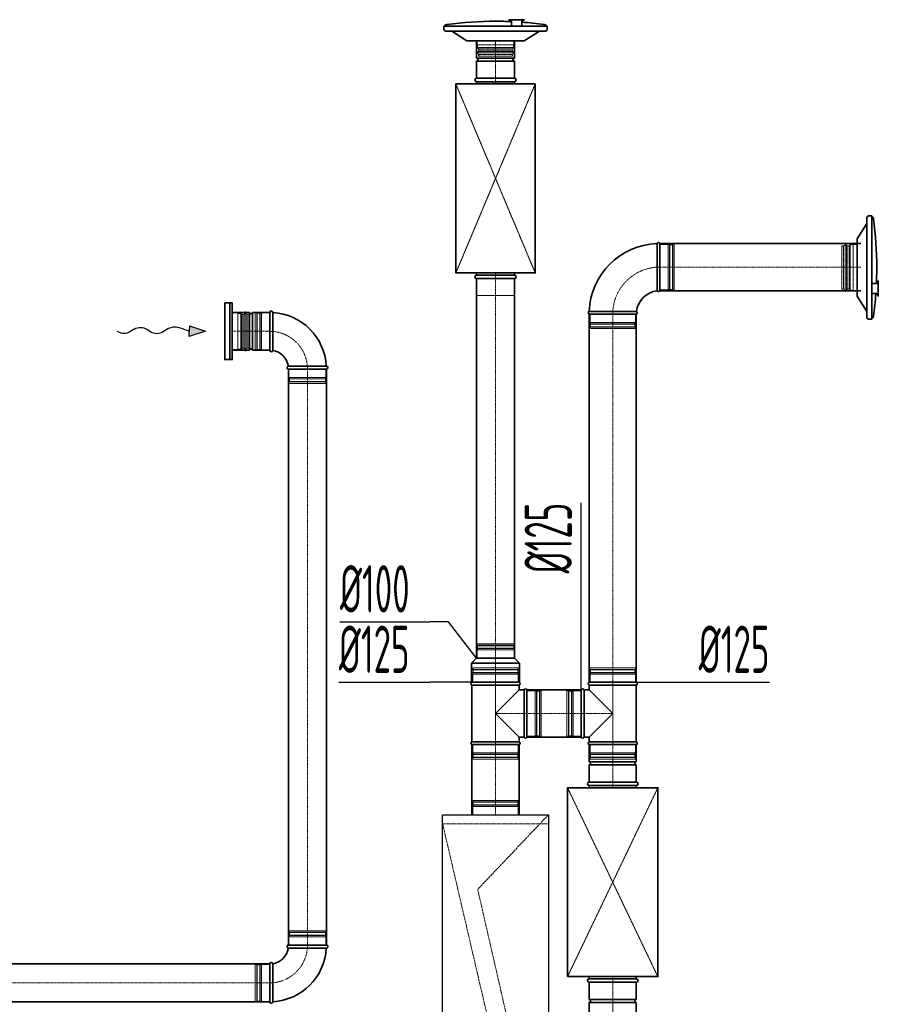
# Model space of a CAD drawing. Header units: millimetres. Extents: x 15940 to 92175, y -24684 to 227664.
# Tile 80 of 132: x 53088 to 55360, y 101693 to 104299. Entities that reach past the tile are written whole.
import ezdxf

# ---------------------------------------------------------------- set-up
doc = ezdxf.new("R2010")
doc.units = ezdxf.units.MM
doc.header["$LTSCALE"] = 0.05
for name, pattern in [('ACAD_ISO02W100', [15, 12, -3]), ('ACAD_ISO10W100', [18, 12, -3, 0, -3]), ('phl_thick', [0])]:
    doc.linetypes.add(name, pattern=pattern)
doc.layers.get('0').update_dxf_attribs({"lineweight": 5})
for name, color, linetype, lineweight in [('VZT_01 SUP (PŘÍVOD) - OBRYS', 5, 'Continuous', 35), ('VZT_02 SUP (PŘÍVOD) - OSA', 5, 'ACAD_ISO10W100', 5), ('VZT_05 ETA (ODVOD) - OBRYS', 6, 'Continuous', 35), ('VZT_06 ETA (ODVOD) - OSA', 6, 'ACAD_ISO10W100', 5), ('VZT_21 ZAŘÍZENÍ - OBRYS', 1, 'Continuous', 30), ('VZT_22 ZAŘÍZENÍ - DETAIL', 8, 'Continuous', 5), ('VZT_30 DISTRIBUČNÍ PRVKY - OBRYS', 1, 'Continuous', 35), ('VZT_35 TLUMIČE HLUKU - OBRYS', 1, 'Continuous', 35), ('VZT_36 TLUMIČE HLUKU - OSA', 1, 'ACAD_ISO10W100', 5), ('VZT_37 TLUMIČE HLUKU - DETAIL', 8, 'ACAD_ISO02W100', 5), ('VZT_50 POPIS - OBECNE', 7, 'Continuous', 13), ('VZT_60_KOTY - DIMENZE', 7, 'Continuous', 5)]:
    doc.layers.add(name, color=color, linetype=linetype, lineweight=lineweight)
for name, color, linetype, lineweight, plot in [('VZT_03 SUP (PŘÍVOD) - NETISK', 8, 'ACAD_ISO02W100', 5, False), ('VZT_07 ETA (ODVOD) - NETISK', 8, 'ACAD_ISO02W100', 5, False), ('VZT_34 DISTRIBUČNÍ PRVKY - NETISK', 8, 'ACAD_ISO02W100', 5, False), ('VZT_39 TLUMIČE HLUKU - NETISK', 8, 'ACAD_ISO02W100', 5, False)]:
    doc.layers.add(name, color=color, linetype=linetype, lineweight=lineweight, plot=plot)
doc.styles.add('EVORA_125', font='isocp.shx', dxfattribs={"width": 0.6, "height": 125})

msp = doc.modelspace()

# ---------------------------------------------------------------- linework, layer by layer
at = {"color": 8, "lineweight": 5}
for points in [[(53650.3, 103522.6), (53665.3, 103522.6), (53665.3, 103425.6), (53650.3, 103425.6)], [(53650.3, 103522.6), (53650.3, 103425.6)], [(53673.2, 103521.6), (53673.2, 103474.1)], [(53675.9, 103519.7), (53675.9, 103474.1)], [(53679.5, 103518), (53679.5, 103474.1)], [(53691.2, 103518.8), (53691.2, 103474.1)], [(53691.4, 103517.9), (53695.3, 103519.3), (53695.3, 103474.1)], [(53673.2, 103426.6), (53673.2, 103474.1)], [(53675.9, 103428.6), (53675.9, 103474.1)], [(53679.5, 103430.2), (53679.5, 103474.1)], [(53691.2, 103429.4), (53691.2, 103474.1)], [(53691.4, 103430.4), (53695.3, 103429), (53695.3, 103474.1)]]:
    msp.add_lwpolyline(points, dxfattribs=at)
for points in [[(53665.3, 103521.6), (53673.2, 103521.6, -0.291473), (53675.6, 103520.1, -0.291473)], [(53685.2, 103526.2), (53683.8, 103520.3, 0.058981), (53683.7, 103519.7), (53683.7, 103474.1)], [(53685.2, 103526.2), (53686.6, 103520.5, -0.060863), (53686.7, 103519.9), (53686.7, 103474.1)], [(53685.2, 103422), (53683.8, 103427.9, -0.058981), (53683.7, 103428.6), (53683.7, 103474.1)], [(53685.2, 103422), (53686.6, 103427.7, 0.060863), (53686.7, 103428.4), (53686.7, 103474.1)], [(53665.3, 103426.6), (53673.2, 103426.6, 0.291473), (53675.6, 103428.2, 0.291473)]]:
    msp.add_lwpolyline(points, format="xyb", dxfattribs=at)
for centre, radius, start, end in [((53679.1, 103521.9), 3.88, 207.4993, 276.6735), ((53685.9, 103509.8), 10.5, 59.7176, 127.8378), ((53679.1, 103426.4), 3.88, 83.3265, 152.5007), ((53685.9, 103438.5), 10.5, 232.1622, 300.2824)]:
    msp.add_arc(centre, radius, start, end, dxfattribs=at)
at = {"layer": 'VZT_01 SUP (PŘÍVOD) - OBRYS'}
for p, q in [((54397, 104242.8), (54297, 104242.8)), ((54297, 104197.3), (54297, 104242.8)), ((54397, 104197.3), (54397, 104242.8)), ((54397, 104197.3), (54297, 104197.3)), ((54397, 104189.3), (54297, 104189.3)), ((54297, 104143.8), (54297, 104189.3)), ((54397, 104143.8), (54397, 104189.3)), ((54397, 104143.8), (54297, 104143.8)), ((54782, 103581.7), (54782, 103706.7)), ((54594.5, 103519.2), (54719.5, 103519.2)), ((54297, 102609.1), (54283.5, 102595.6)), ((54297, 102609.1), (54397, 102609.1)), ((54397, 102609.1), (54410.5, 102595.6)), ((54283.5, 102595.6), (54410.5, 102595.6)), ((54283.5, 102545.1), (54283.5, 102595.6)), ((54410.5, 102545.1), (54410.5, 102595.6)), ((54283.5, 102545.1), (54410.5, 102545.1)), ((54409.5, 102545.1), (54284.5, 102545.1)), ((54409.5, 102537.5), (54284.5, 102537.5)), ((54284.5, 102537.5), (54284.5, 102387.8)), ((54409.5, 102525.1), (54347, 102462.6)), ((54409.5, 102537.5), (54409.5, 102525.1)), ((54422.4, 102525.1), (54409.5, 102525.1)), ((54422.4, 102400.1), (54422.4, 102525.1)), ((54430, 102400.1), (54430, 102525.1)), ((54574, 102400.1), (54574, 102525.1)), ((54581.7, 102400.1), (54581.7, 102525.1)), ((54581.7, 102525.1), (54594.5, 102525.1)), ((54594.5, 102545.1), (54719.5, 102545.1)), ((54594.5, 102537.5), (54719.5, 102537.5)), ((54594.5, 102537.5), (54594.5, 102525.1)), ((54594.5, 102525.1), (54657, 102462.6)), ((54719.5, 102537.5), (54719.5, 102387.8)), ((54347, 102462.6), (54409.5, 102400.1)), ((54657, 102462.6), (54594.5, 102400.1)), ((54422.4, 102400.1), (54409.5, 102400.1)), ((54409.5, 102400.1), (54409.5, 102387.8)), ((54581.7, 102400.1), (54594.5, 102400.1)), ((54594.5, 102400.1), (54594.5, 102387.8)), ((54409.5, 102387.8), (54284.5, 102387.8)), ((54284.5, 102380.1), (54409.5, 102380.1)), ((54594.5, 102387.8), (54719.5, 102387.8)), ((54719.5, 102380.1), (54594.5, 102380.1)), ((54594.5, 102334.6), (54594.5, 102380.1)), ((54719.5, 102380.1), (54594.5, 102380.1)), ((54719.5, 102334.6), (54719.5, 102380.1)), ((54719.5, 102334.6), (54594.5, 102334.6)), ((54719.5, 102326.6), (54594.5, 102326.6)), ((54594.5, 102281.1), (54594.5, 102326.6)), ((54719.5, 102281.1), (54719.5, 102326.6)), ((54719.5, 102281.1), (54594.5, 102281.1)), ((54719.5, 101751.1), (54594.5, 101751.1)), ((54594.5, 101705.6), (54594.5, 101751.1)), ((54719.5, 101705.6), (54719.5, 101751.1)), ((54719.5, 101705.6), (54594.5, 101705.6)), ((54719.5, 101697.6), (54594.5, 101697.6)), ((54594.5, 101652.1), (54594.5, 101697.6)), ((54719.5, 101652.1), (54719.5, 101697.6))]:
    msp.add_line(p, q, dxfattribs=at)
for points in [[(54782, 103706.7), (55313.6, 103706.7)], [(54297, 103613.8), (54297, 102609.1)], [(54397, 103613.8), (54397, 102609.1)], [(54782, 103581.7), (55313.6, 103581.7)], [(54594.5, 102545.1), (54594.5, 103519.2)], [(54719.5, 102545.1), (54719.5, 103519.2)], [(54430, 102525.1), (54574, 102525.1)], [(54430, 102400.1), (54574, 102400.1)], [(54284.5, 102194.5), (54284.5, 102380.1)], [(54409.5, 102194.5), (54409.5, 102380.1)]]:
    msp.add_lwpolyline(points, dxfattribs=at)
for centre, radius, start, end in [((54297, 104193.3), 4, 270, 90), ((54397, 104193.3), 4, 90, 270), ((54782, 103519.2), 187.5, 92.3607, 177.6393), ((54778.2, 103705.1), 4.17, 23.4678, 158.8928), ((54782, 103519.2), 62.5, 96.8302, 173.1698), ((54778.2, 103583.4), 4.17, 210.2981, 336.5322), ((54596.2, 103523.1), 4.17, 111.1072, 246.5322), ((54717.9, 103523.1), 4.17, 293.4678, 59.7019), ((54286.2, 102541.3), 4.17, 113.4678, 246.5322), ((54407.9, 102541.3), 4.17, 293.4678, 66.5322), ((54426.2, 102523.5), 4.17, 23.4678, 156.5322), ((54577.9, 102523.5), 4.17, 23.4678, 156.5322), ((54596.2, 102541.3), 4.17, 113.4678, 246.5322), ((54717.9, 102541.3), 4.17, 293.4678, 66.5322), ((54426.2, 102401.8), 4.17, 203.4678, 336.5322), ((54577.9, 102401.8), 4.17, 203.4678, 336.5322), ((54286.2, 102383.9), 4.17, 113.4678, 246.5322), ((54407.9, 102383.9), 4.17, 293.4678, 66.5322), ((54596.2, 102383.9), 4.17, 113.4678, 246.5322), ((54717.9, 102383.9), 4.17, 293.4678, 66.5322), ((54594.5, 102330.6), 4, 270, 90), ((54719.5, 102330.6), 4, 90, 270), ((54594.5, 101701.6), 4, 270, 90), ((54719.5, 101701.6), 4, 90, 270)]:
    msp.add_arc(centre, radius, start, end, dxfattribs=at)
for points, knots in [([(54774.6, 103581.3), (54774.6, 103581.3), (54774.6, 103582.9), (54774.5, 103589), (54774.5, 103593.5), (54774.5, 103604.9), (54774.4, 103611.7), (54774.4, 103626.7), (54774.4, 103634.8), (54774.4, 103651.1), (54774.3, 103659.2), (54774.3, 103674.4), (54774.3, 103681.4), (54774.3, 103693.1), (54774.3, 103697.9), (54774.3, 103704.5), (54774.3, 103706.3), (54774.3, 103706.6), (54774.3, 103706.6), (54774.3, 103706.6)], [0, 0, 0, 0, 24.235852, 24.235852, 48.531845, 48.531845, 73.024415, 73.024415, 97.570898, 97.570898, 122.078339, 122.078339, 146.53579, 146.53579, 170.957495, 170.957495, 195.359468, 195.359468, 197.168246, 197.168246, 197.168246, 197.168246]), ([(54720, 103526.7), (54720, 103526.7), (54719.9, 103526.7), (54719.6, 103526.7), (54719.3, 103526.7), (54718.2, 103526.7), (54717.4, 103526.7), (54714.3, 103526.7), (54711.1, 103526.7), (54702.2, 103526.8), (54696.1, 103526.8), (54681.9, 103526.8), (54674.1, 103526.8), (54657.9, 103526.9), (54649.7, 103526.9), (54633.8, 103526.9), (54626.3, 103526.9), (54613.1, 103526.9), (54607.6, 103526.9), (54600.6, 103526.9), (54598.4, 103526.9), (54595.5, 103526.9), (54594.7, 103526.9), (54594.7, 103526.9)], [197.067977, 197.067977, 197.067977, 197.067977, 201.792196, 201.792196, 209.190204, 209.190204, 218.040239, 218.040239, 237.760854, 237.760854, 262.206108, 262.206108, 286.831239, 286.831239, 311.323072, 311.323072, 335.946087, 335.946087, 360.704397, 360.704397, 377.088273, 377.088273, 394.105327, 394.105327, 394.105327, 394.105327])]:
    msp.add_open_spline(points, degree=3, knots=knots, dxfattribs=at)
at = {"layer": 'VZT_02 SUP (PŘÍVOD) - OSA'}
for points in [[(54347, 104143.8), (54347, 104242.8)], [(54657, 102281.1), (54657, 102380.1)], [(54657, 101652.1), (54657, 101751.1)]]:
    msp.add_lwpolyline(points, dxfattribs=at)
at = {"layer": 'VZT_02 SUP (PŘÍVOD) - OSA', "ltscale": 0.3}
msp.add_lwpolyline([(54782, 103644.2), (54782, 103644.2, 0.414214), (54657, 103519.2), (54657, 103519.2)], format="xyb", dxfattribs=at)
at = {"layer": 'VZT_02 SUP (PŘÍVOD) - OSA', "ltscale": 5}
for points in [[(55313.6, 103644.2), (54782, 103644.2)], [(54347, 102609.1), (54347, 103613.8)], [(54657, 103519.2), (54657, 102545.1)], [(54574, 102462.6), (54430, 102462.6)], [(54347, 102380.1), (54347, 102194.5)]]:
    msp.add_lwpolyline(points, dxfattribs=at)
at = {"layer": 'VZT_02 SUP (PŘÍVOD) - OSA', "ltscale": 0.3}
for points in [[(54347, 102545.1), (54347, 102609.1)], [(54430, 102462.6), (54347, 102462.6)], [(54574, 102462.6), (54657, 102462.6)]]:
    msp.add_lwpolyline(points, dxfattribs=at)
at = {"layer": 'VZT_03 SUP (PŘÍVOD) - NETISK', "ltscale": 0.4}
for p, q in [((54782, 103704.2), (54804, 103704.2)), ((54804, 103584.2), (54804, 103704.2)), ((54804, 103703.2), (54807.5, 103703.2)), ((54807.5, 103583.2), (54807.5, 103705.2)), ((54807.5, 103705.2), (54808, 103705.2)), ((54808, 103583.2), (54808, 103705.2)), ((54808, 103703.2), (54815, 103703.2)), ((54815, 103583.2), (54815, 103705.2)), ((54815, 103705.2), (54815.5, 103705.2)), ((54815.5, 103583.2), (54815.5, 103705.2)), ((54815.5, 103703.2), (54816, 103703.2)), ((54816, 103584.2), (54816, 103704.2)), ((54816, 103704.2), (54820, 103704.2)), ((54820, 103584.2), (54820, 103704.2)), ((54782, 103584.2), (54804, 103584.2)), ((54804, 103585.2), (54807.5, 103585.2)), ((54807.5, 103583.2), (54808, 103583.2)), ((54808, 103585.2), (54815, 103585.2)), ((54815, 103583.2), (54815.5, 103583.2)), ((54815.5, 103585.2), (54816, 103585.2)), ((54816, 103584.2), (54820, 103584.2)), ((54597, 103519.2), (54597, 103497.2)), ((54717, 103519.2), (54717, 103497.2)), ((54596, 103493.7), (54718, 103493.7)), ((54596, 103493.7), (54596, 103493.2)), ((54596, 103493.2), (54718, 103493.2)), ((54596, 103486.2), (54718, 103486.2)), ((54596, 103486.2), (54596, 103485.7)), ((54597, 103497.2), (54717, 103497.2)), ((54598, 103497.2), (54598, 103493.7)), ((54598, 103493.2), (54598, 103486.2)), ((54716, 103497.2), (54716, 103493.7)), ((54716, 103493.2), (54716, 103486.2)), ((54718, 103493.7), (54718, 103493.2)), ((54718, 103486.2), (54718, 103485.7)), ((54596, 103485.7), (54718, 103485.7)), ((54597, 103485.2), (54717, 103485.2)), ((54597, 103485.2), (54597, 103481.2)), ((54597, 103481.2), (54717, 103481.2)), ((54598, 103485.7), (54598, 103485.2)), ((54716, 103485.7), (54716, 103485.2)), ((54717, 103485.2), (54717, 103481.2)), ((54397, 102642.6), (54297, 102642.6)), ((54297, 102642.6), (54297, 102642.1)), ((54397, 102642.1), (54297, 102642.1)), ((54397, 102635.1), (54297, 102635.1)), ((54297, 102635.1), (54297, 102634.6)), ((54397, 102634.6), (54297, 102634.6)), ((54396, 102647.1), (54298, 102647.1)), ((54298, 102647.1), (54298, 102643.1)), ((54396, 102643.1), (54298, 102643.1)), ((54396, 102631.1), (54298, 102631.1)), ((54298, 102631.1), (54298, 102609.1)), ((54299, 102643.1), (54299, 102642.6)), ((54299, 102642.1), (54299, 102635.1)), ((54299, 102634.6), (54299, 102631.1)), ((54395, 102643.1), (54395, 102642.6)), ((54395, 102642.1), (54395, 102635.1)), ((54395, 102634.6), (54395, 102631.1)), ((54396, 102647.1), (54396, 102643.1)), ((54396, 102631.1), (54396, 102609.1)), ((54397, 102642.6), (54397, 102642.1)), ((54397, 102635.1), (54397, 102634.6)), ((54408, 102578.6), (54286, 102578.6)), ((54286, 102578.1), (54286, 102578.6)), ((54408, 102578.1), (54286, 102578.1)), ((54407, 102583.1), (54287, 102583.1)), ((54287, 102579.1), (54287, 102583.1)), ((54407, 102579.1), (54287, 102579.1)), ((54288, 102578.6), (54288, 102579.1)), ((54288, 102571.1), (54288, 102578.1)), ((54406, 102578.6), (54406, 102579.1)), ((54406, 102571.1), (54406, 102578.1)), ((54407, 102579.1), (54407, 102583.1)), ((54408, 102578.1), (54408, 102578.6)), ((54596, 102578.6), (54718, 102578.6)), ((54596, 102578.1), (54596, 102578.6)), ((54596, 102578.1), (54718, 102578.1)), ((54597, 102583.1), (54717, 102583.1)), ((54597, 102579.1), (54597, 102583.1)), ((54597, 102579.1), (54717, 102579.1)), ((54598, 102578.6), (54598, 102579.1)), ((54598, 102571.1), (54598, 102578.1)), ((54716, 102578.6), (54716, 102579.1)), ((54716, 102571.1), (54716, 102578.1)), ((54717, 102579.1), (54717, 102583.1)), ((54718, 102578.1), (54718, 102578.6)), ((54408, 102571.1), (54286, 102571.1)), ((54286, 102570.6), (54286, 102571.1)), ((54408, 102570.6), (54286, 102570.6)), ((54407, 102567.1), (54287, 102567.1)), ((54287, 102545.1), (54287, 102567.1)), ((54288, 102567.1), (54288, 102570.6)), ((54406, 102567.1), (54406, 102570.6)), ((54407, 102545.1), (54407, 102567.1)), ((54408, 102570.6), (54408, 102571.1)), ((54596, 102571.1), (54718, 102571.1)), ((54596, 102570.6), (54596, 102571.1)), ((54596, 102570.6), (54718, 102570.6)), ((54597, 102567.1), (54717, 102567.1)), ((54597, 102545.1), (54597, 102567.1)), ((54598, 102567.1), (54598, 102570.6)), ((54716, 102567.1), (54716, 102570.6)), ((54717, 102545.1), (54717, 102567.1)), ((54718, 102570.6), (54718, 102571.1)), ((54430, 102522.6), (54452, 102522.6)), ((54452, 102402.6), (54452, 102522.6)), ((54455.5, 102401.6), (54455.5, 102523.6)), ((54455.5, 102523.6), (54456, 102523.6)), ((54456, 102401.6), (54456, 102523.6)), ((54463, 102401.6), (54463, 102523.6)), ((54463, 102523.6), (54463.5, 102523.6)), ((54463.5, 102401.6), (54463.5, 102523.6)), ((54464, 102402.6), (54464, 102522.6)), ((54464, 102522.6), (54468, 102522.6)), ((54468, 102402.6), (54468, 102522.6)), ((54536, 102402.6), (54536, 102522.6)), ((54540, 102522.6), (54536, 102522.6)), ((54540, 102402.6), (54540, 102522.6)), ((54540.5, 102401.6), (54540.5, 102523.6)), ((54541, 102523.6), (54540.5, 102523.6)), ((54541, 102401.6), (54541, 102523.6)), ((54548, 102401.6), (54548, 102523.6)), ((54548.5, 102523.6), (54548, 102523.6)), ((54548.5, 102401.6), (54548.5, 102523.6)), ((54552, 102402.6), (54552, 102522.6)), ((54574, 102522.6), (54552, 102522.6)), ((54452, 102521.6), (54455.5, 102521.6)), ((54456, 102521.6), (54463, 102521.6)), ((54463.5, 102521.6), (54464, 102521.6)), ((54540.5, 102521.6), (54540, 102521.6)), ((54548, 102521.6), (54541, 102521.6)), ((54552, 102521.6), (54548.5, 102521.6)), ((54430, 102402.6), (54452, 102402.6)), ((54452, 102403.6), (54455.5, 102403.6)), ((54455.5, 102401.6), (54456, 102401.6)), ((54456, 102403.6), (54463, 102403.6)), ((54463, 102401.6), (54463.5, 102401.6)), ((54463.5, 102403.6), (54464, 102403.6)), ((54464, 102402.6), (54468, 102402.6)), ((54540, 102402.6), (54536, 102402.6)), ((54540.5, 102403.6), (54540, 102403.6)), ((54541, 102401.6), (54540.5, 102401.6)), ((54548, 102403.6), (54541, 102403.6)), ((54548.5, 102401.6), (54548, 102401.6)), ((54552, 102403.6), (54548.5, 102403.6)), ((54574, 102402.6), (54552, 102402.6)), ((54287, 102358.1), (54287, 102380.1)), ((54407, 102358.1), (54407, 102380.1)), ((54597, 102358.1), (54597, 102380.1)), ((54717, 102358.1), (54717, 102380.1)), ((54408, 102354.6), (54286, 102354.6)), ((54286, 102354.1), (54286, 102354.6)), ((54408, 102354.1), (54286, 102354.1)), ((54408, 102347.1), (54286, 102347.1)), ((54286, 102346.6), (54286, 102347.1)), ((54408, 102346.6), (54286, 102346.6)), ((54407, 102358.1), (54287, 102358.1)), ((54407, 102346.1), (54287, 102346.1)), ((54287, 102342.1), (54287, 102346.1)), ((54407, 102342.1), (54287, 102342.1)), ((54288, 102354.6), (54288, 102358.1)), ((54288, 102347.1), (54288, 102354.1)), ((54288, 102346.1), (54288, 102346.6)), ((54406, 102354.6), (54406, 102358.1)), ((54406, 102347.1), (54406, 102354.1)), ((54406, 102346.1), (54406, 102346.6)), ((54407, 102342.1), (54407, 102346.1)), ((54408, 102354.1), (54408, 102354.6)), ((54408, 102346.6), (54408, 102347.1)), ((54596, 102354.6), (54718, 102354.6)), ((54596, 102354.1), (54596, 102354.6)), ((54596, 102354.1), (54718, 102354.1)), ((54596, 102347.1), (54718, 102347.1)), ((54596, 102346.6), (54596, 102347.1)), ((54596, 102346.6), (54718, 102346.6)), ((54597, 102358.1), (54717, 102358.1)), ((54597, 102346.1), (54717, 102346.1)), ((54597, 102342.1), (54597, 102346.1)), ((54597, 102342.1), (54717, 102342.1)), ((54598, 102354.6), (54598, 102358.1)), ((54598, 102347.1), (54598, 102354.1)), ((54598, 102346.1), (54598, 102346.6)), ((54716, 102354.6), (54716, 102358.1)), ((54716, 102347.1), (54716, 102354.1)), ((54716, 102346.1), (54716, 102346.6)), ((54717, 102342.1), (54717, 102346.1)), ((54718, 102354.1), (54718, 102354.6)), ((54718, 102346.6), (54718, 102347.1))]:
    msp.add_line(p, q, dxfattribs=at)
for points in [[(54347, 102545.1), (54347, 102380.1)], [(54657, 102545.1), (54657, 102380.1)]]:
    msp.add_lwpolyline(points, dxfattribs=at)
at = {"layer": 'VZT_05 ETA (ODVOD) - OBRYS'}
for p, q in [((53650.3, 103424.1), (53650.3, 103524.1)), ((53650.3, 103524.1), (53695.8, 103524.1)), ((53695.8, 103424.1), (53695.8, 103524.1)), ((53703.8, 103424.1), (53703.8, 103524.1)), ((53703.8, 103524.1), (53749.3, 103524.1)), ((53749.3, 103524.1), (53749.3, 103424.1)), ((53749.3, 103424.1), (53749.3, 103524.1)), ((53757.3, 103524.1), (53757.3, 103474)), ((53650.3, 103424.1), (53695.8, 103424.1)), ((53703.8, 103424.1), (53749.3, 103424.1)), ((53899.3, 103382.1), (53849.2, 103382.1)), ((53799.3, 103374.1), (53899.3, 103374.1)), ((53799.3, 101849.6), (53899.3, 101849.6)), ((53899.3, 101841.6), (53849.2, 101841.6)), ((53749.3, 101699.6), (53749.3, 101799.6)), ((53757.3, 101699.6), (53757.3, 101749.8))]:
    msp.add_line(p, q, dxfattribs=at)
for points in [[(53799.3, 103374.1), (53799.3, 101849.6)], [(53899.3, 103374.1), (53899.3, 101849.6)], [(53749.3, 101799.6), (52375.1, 101799.6)], [(53749.3, 101699.6), (52375.1, 101699.6)]]:
    msp.add_lwpolyline(points, dxfattribs=at)
for centre, radius, start, end in [((53699.8, 103524.1), 4, 180, 0), ((53753.3, 103524.1), 4, 0, 180), ((53749.3, 103374.1), 150, 3.0572, 86.9428), ((53699.8, 103424.1), 4, 0, 180), ((53753.3, 103424.1), 4, 180, 350.8522), ((53749.3, 103374.1), 50, 9.1478, 80.8522), ((53799.3, 103378.1), 4, 99.1478, 270), ((53899.3, 103378.1), 4, 270, 90), ((53799.3, 101845.6), 4, 90, 260.8522), ((53899.3, 101845.6), 4, 270, 90), ((53749.3, 101849.6), 50, 279.1478, 350.8522), ((53749.3, 101849.6), 150, 273.0572, 356.9428), ((53753.3, 101799.6), 4, 9.1478, 180), ((53753.3, 101699.6), 4, 180, 0)]:
    msp.add_arc(centre, radius, start, end, dxfattribs=at)
for points, knots in [([(53757.3, 103474), (53757.3, 103467.6), (53757.3, 103461.3), (53757.3, 103449.3), (53757.3, 103443.7), (53757.3, 103434.2), (53757.3, 103430.3), (53757.3, 103425.1), (53757.3, 103423.6), (53757.3, 103423.5), (53757.3, 103423.5), (53757.3, 103423.5)], [78.71119, 78.71119, 78.71119, 78.71119, 97.804615, 97.804615, 117.523893, 117.523893, 137.264303, 137.264303, 156.831737, 156.831737, 157.874915, 157.874915, 157.874915, 157.874915]), ([(53798.7, 103382.1), (53798.7, 103382.1), (53799.8, 103382.1), (53804.3, 103382.1), (53807.8, 103382.1), (53816.7, 103382.1), (53822, 103382.1), (53833.9, 103382.1), (53840.4, 103382.1), (53847.7, 103382.1), (53848.4, 103382.1), (53849.2, 103382.1)], [157.874915, 157.874915, 157.874915, 157.874915, 176.103874, 176.103874, 195.460379, 195.460379, 215.101284, 215.101284, 234.82164, 234.82164, 237.034743, 237.034743, 237.034743, 237.034743]), ([(53798.7, 101841.7), (53798.7, 101841.7), (53799.8, 101841.7), (53804.3, 101841.7), (53807.8, 101841.7), (53816.7, 101841.6), (53822, 101841.6), (53833.9, 101841.6), (53840.4, 101841.6), (53847.7, 101841.6), (53848.4, 101841.6), (53849.2, 101841.6)], [157.874915, 157.874915, 157.874915, 157.874915, 176.103874, 176.103874, 195.460379, 195.460379, 215.101284, 215.101284, 234.82164, 234.82164, 237.034743, 237.034743, 237.034743, 237.034743]), ([(53757.3, 101749.8), (53757.3, 101756.2), (53757.3, 101762.5), (53757.3, 101774.5), (53757.3, 101780.1), (53757.3, 101789.6), (53757.3, 101793.4), (53757.3, 101798.7), (53757.3, 101800.1), (53757.3, 101800.3), (53757.3, 101800.3), (53757.3, 101800.3)], [78.71119, 78.71119, 78.71119, 78.71119, 97.804615, 97.804615, 117.523893, 117.523893, 137.264303, 137.264303, 156.831737, 156.831737, 157.874915, 157.874915, 157.874915, 157.874915])]:
    msp.add_open_spline(points, degree=3, knots=knots, dxfattribs=at)
at = {"layer": 'VZT_06 ETA (ODVOD) - OSA'}
msp.add_lwpolyline([(53650.3, 103474.1), (53749.3, 103474.1)], dxfattribs=at)
at = {"layer": 'VZT_06 ETA (ODVOD) - OSA', "ltscale": 0.3}
for points in [[(53849.3, 103374.1), (53849.3, 103374.1, 0.414214), (53749.3, 103474.1), (53749.3, 103474.1)], [(53849.3, 101849.6), (53849.3, 101849.6, -0.414214), (53749.3, 101749.6), (53749.3, 101749.6)]]:
    msp.add_lwpolyline(points, format="xyb", dxfattribs=at)
at = {"layer": 'VZT_06 ETA (ODVOD) - OSA', "ltscale": 5}
for points in [[(53849.3, 101849.6), (53849.3, 103374.1)], [(52375.1, 101749.6), (53749.3, 101749.6)]]:
    msp.add_lwpolyline(points, dxfattribs=at)
at = {"layer": 'VZT_07 ETA (ODVOD) - NETISK', "ltscale": 0.4}
for p, q in [((53711.3, 103523.1), (53711.3, 103425.1)), ((53715.3, 103523.1), (53711.3, 103523.1)), ((53715.3, 103523.1), (53715.3, 103425.1)), ((53715.8, 103522.1), (53715.3, 103522.1)), ((53715.8, 103524.1), (53715.8, 103424.1)), ((53716.3, 103524.1), (53715.8, 103524.1)), ((53716.3, 103524.1), (53716.3, 103424.1)), ((53723.3, 103522.1), (53716.3, 103522.1)), ((53723.3, 103524.1), (53723.3, 103424.1)), ((53723.8, 103524.1), (53723.3, 103524.1)), ((53723.8, 103524.1), (53723.8, 103424.1)), ((53727.3, 103522.1), (53723.8, 103522.1)), ((53727.3, 103523.1), (53727.3, 103425.1)), ((53749.3, 103523.1), (53727.3, 103523.1)), ((53715.3, 103425.1), (53711.3, 103425.1)), ((53715.8, 103426.1), (53715.3, 103426.1)), ((53716.3, 103424.1), (53715.8, 103424.1)), ((53723.3, 103426.1), (53716.3, 103426.1)), ((53723.8, 103424.1), (53723.3, 103424.1)), ((53727.3, 103426.1), (53723.8, 103426.1)), ((53749.3, 103425.1), (53727.3, 103425.1)), ((53800.3, 103352.1), (53800.3, 103374.1)), ((53898.3, 103352.1), (53898.3, 103374.1)), ((53899.3, 103348.6), (53799.3, 103348.6)), ((53799.3, 103348.1), (53799.3, 103348.6)), ((53899.3, 103348.1), (53799.3, 103348.1)), ((53899.3, 103341.1), (53799.3, 103341.1)), ((53799.3, 103340.6), (53799.3, 103341.1)), ((53899.3, 103340.6), (53799.3, 103340.6)), ((53898.3, 103352.1), (53800.3, 103352.1)), ((53898.3, 103340.1), (53800.3, 103340.1)), ((53800.3, 103336.1), (53800.3, 103340.1)), ((53898.3, 103336.1), (53800.3, 103336.1)), ((53801.3, 103348.6), (53801.3, 103352.1)), ((53801.3, 103341.1), (53801.3, 103348.1)), ((53801.3, 103340.1), (53801.3, 103340.6)), ((53897.3, 103348.6), (53897.3, 103352.1)), ((53897.3, 103341.1), (53897.3, 103348.1)), ((53897.3, 103340.1), (53897.3, 103340.6)), ((53898.3, 103336.1), (53898.3, 103340.1)), ((53899.3, 103348.1), (53899.3, 103348.6)), ((53899.3, 103340.6), (53899.3, 103341.1)), ((54408, 102228), (54286, 102228)), ((54286, 102227.5), (54286, 102228)), ((54408, 102227.5), (54286, 102227.5)), ((54408, 102220.5), (54286, 102220.5)), ((54286, 102220), (54286, 102220.5)), ((54408, 102220), (54286, 102220)), ((54407, 102232.5), (54287, 102232.5)), ((54287, 102228.5), (54287, 102232.5)), ((54407, 102228.5), (54287, 102228.5)), ((54407, 102216.5), (54287, 102216.5)), ((54287, 102194.5), (54287, 102216.5)), ((54288, 102228), (54288, 102228.5)), ((54288, 102220.5), (54288, 102227.5)), ((54288, 102216.5), (54288, 102220)), ((54406, 102228), (54406, 102228.5)), ((54406, 102220.5), (54406, 102227.5)), ((54406, 102216.5), (54406, 102220)), ((54407, 102228.5), (54407, 102232.5)), ((54407, 102194.5), (54407, 102216.5)), ((54408, 102227.5), (54408, 102228)), ((54408, 102220), (54408, 102220.5)), ((53899.3, 101883.1), (53799.3, 101883.1)), ((53799.3, 101883.1), (53799.3, 101882.6)), ((53899.3, 101882.6), (53799.3, 101882.6)), ((53899.3, 101875.6), (53799.3, 101875.6)), ((53799.3, 101875.6), (53799.3, 101875.1)), ((53899.3, 101875.1), (53799.3, 101875.1)), ((53898.3, 101887.6), (53800.3, 101887.6)), ((53800.3, 101887.6), (53800.3, 101883.6)), ((53898.3, 101883.6), (53800.3, 101883.6)), ((53898.3, 101871.6), (53800.3, 101871.6)), ((53800.3, 101871.6), (53800.3, 101849.6)), ((53801.3, 101883.6), (53801.3, 101883.1)), ((53801.3, 101882.6), (53801.3, 101875.6)), ((53801.3, 101875.1), (53801.3, 101871.6)), ((53897.3, 101883.6), (53897.3, 101883.1)), ((53897.3, 101882.6), (53897.3, 101875.6)), ((53897.3, 101875.1), (53897.3, 101871.6)), ((53898.3, 101887.6), (53898.3, 101883.6)), ((53898.3, 101871.6), (53898.3, 101849.6)), ((53899.3, 101883.1), (53899.3, 101882.6)), ((53899.3, 101875.6), (53899.3, 101875.1)), ((53711.3, 101700.6), (53711.3, 101798.6)), ((53715.3, 101798.6), (53711.3, 101798.6)), ((53715.3, 101700.6), (53715.3, 101798.6)), ((53715.8, 101797.6), (53715.3, 101797.6)), ((53715.8, 101699.6), (53715.8, 101799.6)), ((53716.3, 101799.6), (53715.8, 101799.6)), ((53716.3, 101699.6), (53716.3, 101799.6)), ((53723.3, 101797.6), (53716.3, 101797.6)), ((53723.3, 101699.6), (53723.3, 101799.6)), ((53723.8, 101799.6), (53723.3, 101799.6)), ((53723.8, 101699.6), (53723.8, 101799.6)), ((53727.3, 101797.6), (53723.8, 101797.6)), ((53727.3, 101700.6), (53727.3, 101798.6)), ((53749.3, 101798.6), (53727.3, 101798.6)), ((53715.3, 101700.6), (53711.3, 101700.6)), ((53715.8, 101701.6), (53715.3, 101701.6)), ((53716.3, 101699.6), (53715.8, 101699.6)), ((53723.3, 101701.6), (53716.3, 101701.6)), ((53723.8, 101699.6), (53723.3, 101699.6)), ((53727.3, 101701.6), (53723.8, 101701.6)), ((53749.3, 101700.6), (53727.3, 101700.6))]:
    msp.add_line(p, q, dxfattribs=at)
at = {"layer": 'VZT_21 ZAŘÍZENÍ - OBRYS'}
msp.add_lwpolyline([(54487, 102194.5), (54487, 100694.5), (54207, 100694.5), (54207, 102194.5)], close=True, dxfattribs=at)
at = {"layer": 'VZT_22 ZAŘÍZENÍ - DETAIL', "linetype": 'ACAD_ISO02W100', "lineweight": 5, "ltscale": 10}
for points in [[(54487, 102194.5), (54299.8, 101997), (54487, 101178.8)], [(54207, 102170.5), (54487, 102170.5)], [(54207, 101158.2), (54397.1, 101352.9), (54207, 102170.5)]]:
    msp.add_lwpolyline(points, dxfattribs=at)
at = {"layer": 'VZT_30 DISTRIBUČNÍ PRVKY - OBRYS'}
for points in [[(54347, 104294.8, 0.0327), (54218.5, 104286.3), (54215.5, 104285.7, 0.36397), (54213, 104282.8), (54213, 104281.8)], [(54347, 104294.8, -0.010645), (54389, 104293.9, -0.010645)], [(54416.3, 104281.8), (54416.3, 104294.2, -0.267949), (54416.5, 104294.6), (54422.2, 104297.9, 0.267949), (54422.5, 104298.3), (54422.5, 104298.9), (54382.8, 104298.9), (54382.8, 104298.3, 0.267949), (54383, 104297.9), (54388.8, 104294.6, -0.267949), (54389, 104294.2), (54389, 104281.8)], [(54210.5, 104281.8), (54483.5, 104281.8), (54483.5, 104272.6, -0.414214), (54479.7, 104268.8), (54214.4, 104268.8, -0.414214), (54210.5, 104272.6), (54210.5, 104281.8)], [(54463.1, 104268.8), (54422.8, 104243.4, -0.141374), (54420.7, 104242.8), (54273.4, 104242.8, -0.141374), (54271.3, 104243.4), (54230.9, 104268.8)], [(54416.3, 104292.3, -0.015115), (54475.6, 104286.3), (54478.5, 104285.7, -0.36397), (54481, 104282.8), (54481, 104281.8)], [(55342.8, 103779.5), (55342.8, 103506.5), (55333.6, 103506.5, -0.414214), (55329.8, 103510.4), (55329.8, 103775.7, -0.414214), (55333.6, 103779.5), (55342.8, 103779.5)], [(55355.8, 103643, 0.0327), (55347.3, 103771.6), (55346.8, 103774.6, 0.36397), (55343.8, 103777), (55342.8, 103777)], [(55329.8, 103526.9), (55304.4, 103567.3, -0.141374), (55303.8, 103569.4), (55303.8, 103716.7, -0.141374), (55304.4, 103718.8), (55329.8, 103759.1)], [(55355.8, 103643, -0.010645), (55354.9, 103601.1, -0.010645)], [(55342.8, 103573.8), (55355.2, 103573.8, -0.267949), (55355.6, 103573.6), (55358.9, 103567.8, 0.267949), (55359.3, 103567.6), (55359.9, 103567.6), (55359.9, 103607.2), (55359.3, 103607.2, 0.267949), (55358.9, 103607), (55355.6, 103601.3, -0.267949), (55355.2, 103601.1), (55342.8, 103601.1)], [(55353.3, 103573.8, -0.015115), (55347.3, 103514.5), (55346.8, 103511.5, -0.36397), (55343.8, 103509), (55342.8, 103509)]]:
    msp.add_lwpolyline(points, format="xyb", dxfattribs=at)
msp.add_lwpolyline([(53630.3, 103549.1), (53630.3, 103399.1), (53650.3, 103399.1), (53650.3, 103549.1)], close=True, dxfattribs=at)
msp.add_lwpolyline([(53643.6, 103399.1), (53643.6, 103549.1)], dxfattribs=at)
at = {"layer": 'VZT_34 DISTRIBUČNÍ PRVKY - NETISK'}
for points in [[(54298.5, 104242.8), (54298.5, 104232.8), (54395.5, 104232.8), (54395.5, 104242.8)], [(54298.5, 104242.8), (54395.5, 104242.8)], [(54299.5, 104224.9), (54347, 104224.9)], [(54301.5, 104222.2), (54347, 104222.2)], [(54303.1, 104218.6), (54347, 104218.6)], [(54394.5, 104224.9), (54347, 104224.9)], [(54392.6, 104222.2), (54347, 104222.2)], [(54390.9, 104218.6), (54347, 104218.6)], [(54303.3, 104206.7), (54301.9, 104202.8), (54347, 104202.8)], [(54302.3, 104206.9), (54347, 104206.9)], [(54391.7, 104206.9), (54347, 104206.9)], [(54390.8, 104206.7), (54392.2, 104202.8), (54347, 104202.8)], [(55267.7, 103699.3), (55263.8, 103700.7), (55263.8, 103643)], [(55267.9, 103700.2), (55267.9, 103643)], [(55279.6, 103699.4), (55279.6, 103643)], [(55283.3, 103701.1), (55283.3, 103643)], [(55285.9, 103703), (55285.9, 103643)], [(55303.8, 103704), (55293.8, 103704), (55293.8, 103582), (55303.8, 103582)], [(55303.8, 103704), (55303.8, 103582)], [(55267.7, 103586.6), (55263.8, 103585.2), (55263.8, 103643)], [(55267.9, 103585.7), (55267.9, 103643)], [(55279.6, 103586.5), (55279.6, 103643)], [(55283.3, 103584.8), (55283.3, 103643)], [(55285.9, 103582.9), (55285.9, 103643)]]:
    msp.add_lwpolyline(points, dxfattribs=at)
for points in [[(54299.5, 104232.8), (54299.5, 104224.9, 0.291473), (54301.1, 104222.5, 0.291473)], [(54394.5, 104232.8), (54394.5, 104224.9, -0.291473), (54393, 104222.5, -0.291473)], [(54294.9, 104212.9), (54300.8, 104214.3, -0.058981), (54301.5, 104214.4), (54347, 104214.4)], [(54294.9, 104212.9), (54300.6, 104211.5, 0.060863), (54301.3, 104211.4), (54347, 104211.4)], [(54399.1, 104212.9), (54393.2, 104214.3, 0.058981), (54392.6, 104214.4), (54347, 104214.4)], [(54399.1, 104212.9), (54393.4, 104211.5, -0.060863), (54392.8, 104211.4), (54347, 104211.4)], [(55273.9, 103707.7), (55272.5, 103701.9, 0.060863), (55272.4, 103701.3), (55272.4, 103643)], [(55273.9, 103707.7), (55275.3, 103701.7, -0.058981), (55275.4, 103701.1), (55275.4, 103643)], [(55293.8, 103703), (55285.9, 103703, 0.291473), (55283.5, 103701.5, 0.291473)], [(55273.9, 103578.3), (55272.5, 103584, -0.060863), (55272.4, 103584.6), (55272.4, 103643)], [(55273.9, 103578.3), (55275.3, 103584.2, 0.058981), (55275.4, 103584.8), (55275.4, 103643)], [(55293.8, 103582.9), (55285.9, 103582.9, -0.291473), (55283.5, 103584.4, -0.291473)]]:
    msp.add_lwpolyline(points, format="xyb", dxfattribs=at)
for centre, radius, start, end in [((54311.4, 104212.2), 10.5, 142.1622, 210.2824), ((54299.3, 104219.1), 3.88, 353.3265, 62.5007), ((54394.8, 104219.1), 3.88, 117.4993, 186.6735), ((54382.7, 104212.2), 10.5, 329.7176, 37.8378), ((55273.2, 103691.2), 10.5, 52.1622, 120.2824), ((55280.1, 103703.3), 3.88, 263.3265, 332.5007), ((55273.2, 103594.7), 10.5, 239.7176, 307.8378), ((55280.1, 103582.6), 3.88, 27.4993, 96.6735)]:
    msp.add_arc(centre, radius, start, end, dxfattribs=at)
at = {"layer": 'VZT_35 TLUMIČE HLUKU - OBRYS'}
for p, q in [((54297, 104143.8), (54397, 104143.8)), ((54297, 103613.8), (54397, 103613.8)), ((54719.5, 102281.1), (54594.5, 102281.1)), ((54719.5, 101751.1), (54594.5, 101751.1))]:
    msp.add_line(p, q, dxfattribs=at)
for points in [[(54452, 104128.8), (54452, 103628.8), (54242, 103628.8), (54242, 104128.8)], [(54537.5, 101766.1), (54537.5, 102266.1), (54776.5, 102266.1), (54776.5, 101766.1)]]:
    msp.add_lwpolyline(points, close=True, dxfattribs=at)
for points in [[(54297, 104134.8), (54397, 104134.8)], [(54297, 104134.8), (54297, 104128.8)], [(54397, 104134.8), (54397, 104128.8)], [(54297, 103622.8), (54297, 103628.8)], [(54297, 103622.8), (54397, 103622.8)], [(54397, 103622.8), (54397, 103628.8)], [(54719.5, 102272.1), (54594.5, 102272.1)], [(54594.5, 102272.1), (54594.5, 102266.1)], [(54719.5, 102272.1), (54719.5, 102266.1)], [(54594.5, 101760.1), (54594.5, 101766.1)], [(54719.5, 101760.1), (54719.5, 101766.1)], [(54719.5, 101760.1), (54594.5, 101760.1)]]:
    msp.add_lwpolyline(points, dxfattribs=at)
for centre, start, end in [((54297, 104139.3), 90, 270), ((54397, 104139.3), 270, 90), ((54297, 103618.3), 90, 270), ((54397, 103618.3), 270, 90), ((54594.5, 102276.6), 90, 270), ((54719.5, 102276.6), 270, 90), ((54594.5, 101755.6), 90, 270), ((54719.5, 101755.6), 270, 90)]:
    msp.add_arc(centre, 4.5, start, end, dxfattribs=at)
at = {"layer": 'VZT_36 TLUMIČE HLUKU - OSA', "ltscale": 5}
for points in [[(54347, 104143.8), (54347, 104128.8)], [(54347, 104143.8), (54347, 104128.8)], [(54347, 104143.8), (54347, 104128.8)], [(54347, 103613.8), (54347, 103628.8)], [(54657, 102281.1), (54657, 102266.1)], [(54657, 101751.1), (54657, 101766.1)]]:
    msp.add_lwpolyline(points, dxfattribs=at)
at = {"layer": 'VZT_37 TLUMIČE HLUKU - DETAIL', "lineweight": 5}
for points in [[(54452, 104128.8), (54242, 103628.8)], [(54452, 103628.8), (54242, 104128.8)], [(54537.5, 101766.1), (54776.5, 102266.1)], [(54537.5, 102266.1), (54776.5, 101766.1)]]:
    msp.add_lwpolyline(points, dxfattribs=at)
at = {"layer": 'VZT_39 TLUMIČE HLUKU - NETISK', "ltscale": 2}
for points in [[(54297, 104143.8), (54297, 104188.8), (54397, 104188.8), (54397, 104143.8)], [(54297, 103613.8), (54297, 103568.8), (54397, 103568.8), (54397, 103613.8)], [(54719.5, 102281.1), (54719.5, 102326.1), (54594.5, 102326.1), (54594.5, 102281.1)], [(54719.5, 101751.1), (54719.5, 101706.1), (54594.5, 101706.1), (54594.5, 101751.1)]]:
    msp.add_lwpolyline(points, dxfattribs=at)
at = {"layer": 'VZT_50 POPIS - OBECNE', "color": 0, "lineweight": -2}
for p, q in [((53536.8, 103488.7), (53536.6, 103474.7)), ((53536.8, 103488.7), (53579.6, 103474.1)), ((53392.1, 103480.6), (53379.2, 103472.4)), ((53435, 103472.2), (53423.1, 103480.1)), ((53482.5, 103482.2), (53466, 103471.8)), ((53536.6, 103474.7), (53508, 103484.4)), ((53536.4, 103460.7), (53536.6, 103474.7)), ((53579.6, 103474.1), (53536.4, 103460.7))]:
    msp.add_line(p, q, dxfattribs=at)
at = {"layer": 'VZT_50 POPIS - OBECNE'}
msp.add_line((53349, 103472.3), (53345.9, 103474.1), dxfattribs=at)
at = {"layer": 'VZT_50 POPIS - OBECNE', "color": 0, "lineweight": -2, "extrusion": (0, 0, -1)}
for centre, start_param, end_param in [((53497.9, 103472.6), 3.908129, 5.191299), ((53363.8, 103481.9), 0.766537, 2.320574), ((53407.5, 103471), 3.908129, 5.516649), ((53450.6, 103481.3), 0.766537, 2.375056)]:
    msp.add_ellipse(centre, major_axis=(21.5, -0.3), ratio=0.625, start_param=start_param, end_param=end_param, dxfattribs=at)
at = {"layer": 'VZT_50 POPIS - OBECNE', "color": 0, "lineweight": -2}
msp.add_solid([(53536.8, 103488.7), (53536.4, 103460.7), (53579.6, 103474.1)], dxfattribs=at)
at = {"layer": 'VZT_60_KOTY - DIMENZE', "linetype": 'ByBlock', "lineweight": -2}
for p, q in [((54574, 102729.8), (54574, 102779.8)), ((54222.9, 102705.1), (54172.9, 102705.1)), ((54222.9, 102545.1), (54172.9, 102545.1)), ((54781.2, 102545.1), (54831.2, 102545.1))]:
    msp.add_line(p, q, dxfattribs=at)
for points in [[(54574, 102779.8), (54574, 103020.4)], [(53935.3, 102705.1), (54172.9, 102705.1)], [(54297, 102609.1), (54222.9, 102705.1)], [(54574, 102525.1), (54574, 102729.8)], [(53932.3, 102545.1), (54172.9, 102545.1)], [(54283.5, 102545.1), (54222.9, 102545.1)], [(54720.5, 102545.1), (54781.2, 102545.1)], [(54831.2, 102545.1), (55071.8, 102545.1)]]:
    msp.add_lwpolyline(points, dxfattribs=at)

# ---------------------------------------------------------------- texts
at = {"layer": 'VZT_60_KOTY - DIMENZE', "linetype": 'phl_thick', "insert": (54424, 103020.4), "char_height": 125, "attachment_point": 3, "rotation": 90, "style": 'EVORA_125'}
msp.add_mtext('%%C125', dxfattribs=at)
at = {"layer": 'VZT_60_KOTY - DIMENZE', "linetype": 'phl_thick', "char_height": 125, "style": 'EVORA_125'}
for s, insert, attachment_point in [('%%C100', (53935.3, 102855.1), 1), ('%%C125', (53932.3, 102695.1), 1), ('%%C125', (55071.8, 102695.1), 3)]:
    msp.add_mtext(s, dxfattribs=dict(at, insert=insert, attachment_point=attachment_point))

doc.saveas('drawing.dxf')
